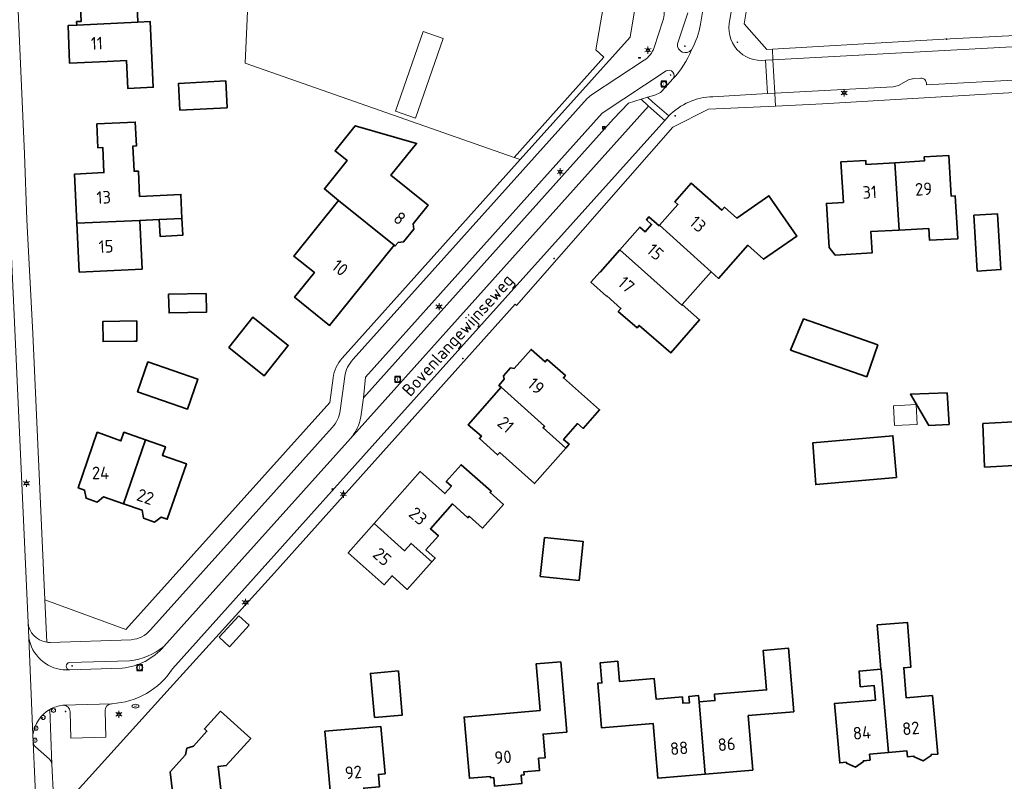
# Model space of a CAD drawing. Header units: metres. Extents: x 140853 to 145288, y 474558 to 480269.
# Tile 237 of 256: x 143678 to 143818, y 478520 to 478629. Entities that reach past the tile are written whole.
import ezdxf
from ezdxf.enums import TextEntityAlignment as Align
from ezdxf.lldxf.tags import DXFTag

# ---------------------------------------------------------------- set-up
doc = ezdxf.new("R2010")
doc.units = ezdxf.units.M
doc.header["$MEASUREMENT"] = 0
for name, color, linetype, lineweight in [('B-WE-GR-BEPLANTING_CULTUUR_HEESTERS-G', 90, 'Continuous', 18), ('B-WE-IE-MEUBILAIR_WEGMEUBILAIR-S', 7, 'Continuous', 18), ('B-WE-IE-TERREINAFSCHEIDING_KUNSTMATIG_HEKWERK-G', 20, 'IE-TERREINAFSCHEIDING-KUNSTMATIG', 18), ('B-WE-KL-DATA_CAI-S', 90, 'KL-CAI-N', 18), ('B-WE-KL-ET_LS_OV_LICHTMAST-S', 190, 'Continuous', 18), ('B-WE-KL-WATER_BRANDLEIDING_PUT-S', 150, 'Continuous', 18), ('B-WE-KL-WATER_PUT-S', 170, 'Continuous', 18), ('B-WE-OG-BEBOUWING-G', 7, 'Continuous', 35), ('B-WE-OG-BEBOUWING_BIJGEBOUW-G', 7, 'Continuous', 18), ('B-WE-OG-BEBOUWING_HUISNUMMER-T18', 10, 'Continuous', 18), ('B-WE-OG-BEBOUWING_STRAATNAAM-T18', 10, 'Continuous', 18), ('B-WE-OG-TERREIN_ERF-G', 7, 'Continuous', 18), ('B-WE-RI-GWA_RIOOLPUT-S', 30, 'Continuous', 18), ('B-WE-VH-VERHARDING_BETONSTRAATSTEEN-G', 252, 'Continuous', 18), ('B-WE-VH-VERHARDING_TEGEL-G', 252, 'Continuous', 18), ('B-WE-VW-AFSLUITPAAL-S', 7, 'Continuous', 18), ('X-XX-XX-ALGEMEEN-S', 7, 'Continuous', 18)]:
    doc.layers.add(name, color=color, linetype=linetype, lineweight=lineweight)
doc.styles.add('NLCS-ISO', font='txt')
doc.styles.get("Standard").update_dxf_attribs({"font": 'arial.ttf'})
doc.linetypes.add('IE-TERREINAFSCHEIDING-KUNSTMATIG', pattern='A,4,[82,NLCS.shx,S=0.75,R=90,X=0,Y=0],4,-2', length=10)
tags = doc.linetypes.add('KL-CAI-N', pattern='A,4,-1,[101,NLCS.shx,S=0.5,R=0,X=0,Y=0],-1,4,-1,["C",Standard,S=1,R=0,X=-0.25,Y=-0.5],-1.5', length=12.5).pattern_tags.tags
tags[18] = DXFTag(74, 10)

# ---------------------------------------------------------------- blocks, each defined once
blk = doc.blocks.new('SIE-WEG_AFVALBAK_TYPE_01')
for radius in [0.25, 0.156]:
    blk.add_circle((0, 0), radius)
blk = doc.blocks.new('SKL-DATA_TERREINKAST-SO')
for q in [(-0.2, 0.2), (0.2, 0.2)]:
    blk.add_line((0, -0.21), q)
at = {"flags": 128}
blk.add_lwpolyline([(0.63, 0.35), (-0.63, 0.35), (-0.63, -0.35), (0.63, -0.35)], close=True, dxfattribs=at)
at = {"style": 'NLCS-ISO'}
blk.add_attdef('TYPE', text='', height=0.35, dxfattribs=at).set_placement((-0.03, 0.69), align=Align.MIDDLE_CENTER)
blk = doc.blocks.new('B-SIE-WEG_LICHTMAST-SO')
at = {"ltscale": 0.1}
for p, q in [((-1.1, 0.63), (-2.19, 1.27)), ((0, 1.27), (0, 2.53)), ((1.1, 0.63), (2.19, 1.27)), ((-1.1, -0.63), (-2.19, -1.27)), ((0, -1.27), (0, -2.53)), ((1.1, -0.63), (2.19, -1.27))]:
    blk.add_line(p, q, dxfattribs=at)
at = {"flags": 128}
for points in [[(-1.16, 0.5), (1.16, 0.5)], [(-1.16, -0.5), (1.16, -0.5)]]:
    blk.add_lwpolyline(points, dxfattribs=at)
at = {"ltscale": 0.1}
blk.add_circle((0, 0), 1.27, dxfattribs=at)
at = {"style": 'NLCS-ISO'}
blk.add_attdef('TYPE', text='', height=1.8, dxfattribs=at).set_placement((0, 2.53), align=Align.BOTTOM_CENTER)
blk = doc.blocks.new('B-SIE-WEG_VERKEERSBORD_PAAL-SO')
blk.add_lwpolyline([(-1, -1), (1, -1), (1, 1), (-1, 1)], close=True)
at = {"flags": 128}
blk.add_lwpolyline([(-1, 1), (0, -1), (1, 1)], close=True, dxfattribs=at)
for radius in [1, 0.171]:
    blk.add_circle((0, 0), radius)
at = {"lineweight": 30, "flags": 104}
blk.add_attdef('bordgegevens', text='', height=1.8, dxfattribs=at).set_placement((2.21, 3.21), align=Align.TOP_LEFT)
blk = doc.blocks.new('SVW-AFSLUITPAAL-SO')
at = {"lineweight": 18}
blk.add_circle((0, 0), 1.5, dxfattribs=at)
at = {"lineweight": 18, "style": 'NLCS-ISO'}
blk.add_text('af', height=1.8, dxfattribs=at).set_placement((0, 0), align=Align.MIDDLE_CENTER)
blk = doc.blocks.new('SRI-PUT_INSPECTIE-SO')
at = {"lineweight": -3, "flags": 128}
blk.add_lwpolyline([(-2, -2), (2, -2), (2, 2), (-2, 2)], close=True, dxfattribs=at)
at = {"lineweight": -3, "ltscale": 1.5}
blk.add_circle((0, 0), 2, dxfattribs=at)
at = {"ltscale": 0.1, "style": 'NLCS-ISO'}
blk.add_text('I', height=2.5, dxfattribs=at).set_placement((0, -0.01), align=Align.MIDDLE_CENTER)
blk = doc.blocks.new('SKL-WATERLEIDINGPUT-SO')
at = {"color": 0, "linetype": 'ByBlock', "lineweight": 18}
blk.add_ellipse((0, 0), major_axis=(2.5, 0), ratio=0.54, dxfattribs=at)
at = {"color": 0, "linetype": 'ByBlock', "lineweight": 18, "style": 'NLCS-ISO'}
blk.add_text('wl', height=1.8, dxfattribs=at).set_placement((0, 0), align=Align.MIDDLE_CENTER)
blk = doc.blocks.new('SIE-WEG_STRAATPOT_BRANDKRAAN-SO')
blk.add_ellipse((0, 0), major_axis=(-0.729, 0), ratio=0.685994)
at = {"style": 'NLCS-ISO'}
blk.add_text('BR', height=0.4, dxfattribs=at).set_placement((-0.3, -0.15))

msp = doc.modelspace()

# ---------------------------------------------------------------- linework, layer by layer
at = {"layer": 'B-WE-GR-BEPLANTING_CULTUUR_HEESTERS-G', "ltscale": 0.2, "flags": 128}
msp.add_lwpolyline([(143749.253, 478608.699), (143764.932, 478626.183), (143770.585, 478659.999), (143772.907, 478673.822), (143769.244, 478674.432), (143767.921, 478666.972), (143768.162, 478666.933), (143767.987, 478665.898), (143769.469, 478665.651), (143768.713, 478661.104), (143767.218, 478661.352), (143766.913, 478659.55), (143767.206, 478659.513), (143767.281, 478652.386), (143765.748, 478652.39), (143762.943, 478635.555), (143761.977, 478635.716), (143760.044, 478624.384), (143761.202, 478623.338), (143748.351, 478609.015), (143749.253, 478608.699)], close=True, dxfattribs=at)
at = {"layer": 'B-WE-IE-TERREINAFSCHEIDING_KUNSTMATIG_HEKWERK-G', "ltscale": 0.2, "flags": 128}
for points in [[(143761.977, 478635.716), (143760.044, 478624.384), (143761.202, 478623.338), (143748.351, 478609.015)], [(143748.351, 478609.015), (143709.908, 478622.47)]]:
    msp.add_lwpolyline(points, dxfattribs=at)
at = {"layer": 'B-WE-OG-BEBOUWING-G', "ltscale": 0.2, "flags": 128}
for points in [[(143694.578, 478628.33), (143694.198, 478637.889), (143686.112, 478637.511), (143686.494, 478628.449), (143685.834, 478628.421), (143685.856, 478627.912), (143694.578, 478628.33)], [(143694.578, 478628.33), (143685.856, 478627.912), (143684.607, 478627.859), (143684.834, 478622.471), (143690.218, 478622.722), (143692.945, 478622.849), (143693.13, 478618.873), (143696.792, 478619.043), (143696.356, 478628.413), (143694.578, 478628.33)], [(143707.356, 478616.124), (143707.157, 478619.943), (143700.396, 478619.591), (143700.595, 478615.772), (143707.356, 478616.124)], [(143685.879, 478599.606), (143694.868, 478600.016), (143697.625, 478600.142), (143700.887, 478600.291), (143700.73, 478603.732), (143694.827, 478603.456), (143694.658, 478607.062), (143694.049, 478607.034), (143693.88, 478610.64), (143694.379, 478610.664), (143694.219, 478614.07), (143688.725, 478613.812), (143688.885, 478610.406), (143689.574, 478610.438), (143689.743, 478606.842), (143685.548, 478606.645), (143685.879, 478599.606)], [(143723.26, 478602.887), (143731.218, 478596.492), (143731.374, 478596.366), (143731.779, 478596.867), (143732.566, 478596.951), (143734.018, 478598.748), (143733.934, 478599.535), (143736.077, 478602.188), (143730.756, 478606.486), (143734.417, 478611.017), (143725.662, 478613.532), (143722.779, 478609.948), (143724.501, 478608.562), (143721.242, 478604.511), (143723.26, 478602.887)], [(143803.402, 478598.64), (143807.653, 478598.859), (143807.74, 478597.186), (143811.804, 478597.396), (143811.414, 478603.512), (143810.851, 478603.48), (143810.489, 478609.297), (143806.985, 478609.089), (143807.019, 478608.52), (143802.787, 478608.268), (143803.402, 478598.64)], [(143802.787, 478608.268), (143798.654, 478608.022), (143798.62, 478608.591), (143795.086, 478608.381), (143795.43, 478602.601), (143793.014, 478602.458), (143793.388, 478596.169), (143794.235, 478595.067), (143799.526, 478595.382), (143799.344, 478598.431), (143803.402, 478598.64), (143802.787, 478608.268)], [(143769.152, 478599.338), (143776.542, 478592.671), (143777.587, 478591.744), (143781.77, 478596.46), (143784.014, 478594.469), (143788.786, 478597.784), (143784.786, 478603.541), (143780.181, 478600.341), (143778.424, 478601.902), (143778.046, 478601.475), (143773.694, 478605.329), (143771.338, 478602.677), (143771.78, 478602.307), (143769.152, 478599.338)], [(143723.26, 478602.887), (143716.861, 478594.931), (143719.814, 478592.556), (143716.987, 478589.042), (143721.99, 478585.018), (143731.218, 478596.492), (143723.26, 478602.887)], [(143814.055, 478600.754), (143814.562, 478592.79), (143817.956, 478593.006), (143817.448, 478600.97), (143814.055, 478600.754)], [(143694.868, 478600.016), (143685.879, 478599.606), (143686.206, 478592.636), (143695.186, 478593.058), (143694.868, 478600.016)], [(143697.625, 478600.142), (143697.751, 478597.725), (143700.997, 478597.898), (143700.887, 478600.291), (143697.625, 478600.142)], [(143772.407, 478588.009), (143776.542, 478592.671), (143769.152, 478599.338), (143769.076, 478599.252), (143767.638, 478600.524), (143767.274, 478600.112), (143768.023, 478599.45), (143767.094, 478598.401), (143766.345, 478599.064), (143763.467, 478595.813), (143772.339, 478587.932), (143772.407, 478588.009)], [(143763.467, 478595.813), (143760.668, 478592.65), (143760.646, 478592.67), (143759.34, 478591.195), (143761.592, 478589.201), (143761.619, 478589.231), (143763.64, 478587.441), (143763.262, 478587.014), (143765.955, 478584.696), (143766.229, 478585.014), (143770.756, 478581.089), (143774.864, 478585.826), (143772.407, 478588.009), (143772.339, 478587.932), (143763.467, 478595.813)], [(143704.343, 478589.6), (143698.982, 478589.478), (143699.061, 478586.795), (143704.404, 478586.917), (143704.343, 478589.6)], [(143694.125, 478582.768), (143694.425, 478582.771), (143694.419, 478585.661), (143689.59, 478585.601), (143689.626, 478582.711), (143694.125, 478582.768)], [(143707.571, 478581.879), (143712.641, 478577.821), (143716.074, 478582.127), (143711.004, 478586.185), (143707.571, 478581.879)], [(143800.353, 478582.232), (143789.738, 478585.948), (143787.88, 478581.504), (143798.764, 478577.693), (143800.353, 478582.232)], [(143746.527, 478576.175), (143746.536, 478576.185), (143752.72, 478570.616), (143752.508, 478570.38), (143755.748, 478567.485), (143756.23, 478568.033), (143755.434, 478568.733), (143757.429, 478571.001), (143758.225, 478570.3), (143760.577, 478572.973), (143755.412, 478577.518), (143755.703, 478577.849), (143753.105, 478580.134), (143752.815, 478579.804), (143750.78, 478581.594), (143748.369, 478578.854), (143747.843, 478578.937), (143746.848, 478577.824), (143746.964, 478577.361), (143746.198, 478576.452), (143746.527, 478576.175)], [(143701.673, 478573.06), (143703.151, 478577.353), (143696.021, 478579.808), (143694.545, 478575.514), (143701.673, 478573.06)], [(143746.527, 478576.175), (143741.812, 478570.838), (143743.687, 478569.175), (143743.395, 478568.845), (143746.014, 478566.523), (143746.306, 478566.852), (143751.296, 478562.426), (143755.748, 478567.485), (143752.508, 478570.38), (143752.72, 478570.616), (143746.536, 478576.185), (143746.527, 478576.175)], [(143810.27, 478575.371), (143805.005, 478575.188), (143807.65, 478570.711), (143810.532, 478570.879), (143810.27, 478575.371)], [(143818.906, 478571.176), (143815.377, 478570.992), (143815.621, 478564.789), (143825.811, 478565.32), (143825.488, 478571.518), (143818.906, 478571.176)], [(143695.702, 478568.671), (143692.585, 478569.75), (143692.156, 478568.513), (143688.788, 478569.76), (143686.073, 478561.804), (143686.982, 478561.494), (143687.177, 478560.322), (143688.767, 478559.775), (143689.678, 478560.525), (143692.528, 478559.534), (143695.702, 478568.671)], [(143692.528, 478559.534), (143695.184, 478558.611), (143695.396, 478557.471), (143696.987, 478556.919), (143697.903, 478557.634), (143698.782, 478557.33), (143701.53, 478565.267), (143698.1, 478566.455), (143698.528, 478567.693), (143695.702, 478568.671), (143692.528, 478559.534)], [(143803.03, 478563.286), (143802.508, 478569.265), (143791.067, 478568.265), (143791.469, 478562.276), (143803.03, 478563.286)], [(143728.359, 478556.715), (143732.716, 478552.832), (143733.645, 478553.874), (143736.604, 478551.236), (143737.083, 478551.774), (143735.749, 478552.952), (143737.536, 478554.976), (143736.412, 478555.969), (143739.542, 478559.514), (143741.769, 478557.549), (143741.954, 478557.758), (143743.858, 478556.078), (143746.835, 478559.452), (143744.931, 478561.132), (143745.097, 478561.32), (143740.795, 478565.118), (143738.664, 478562.705), (143739.406, 478562.049), (143738.48, 478561), (143734.919, 478564.144), (143728.359, 478556.715)], [(143728.359, 478556.715), (143724.662, 478552.528), (143729.791, 478547.978), (143730.919, 478549.25), (143733.102, 478547.303), (143736.604, 478551.236), (143733.645, 478553.874), (143732.716, 478552.832), (143728.359, 478556.715)], [(143752.694, 478554.724), (143752.105, 478549.169), (143757.66, 478548.579), (143758.249, 478554.134), (143752.694, 478554.724)], [(143801.884, 478524.008), (143804.499, 478524.245), (143804.576, 478523.398), (143805.522, 478523.484), (143805.532, 478523.374), (143806.813, 478522.81), (143807.972, 478523.595), (143807.962, 478523.705), (143808.908, 478523.79), (143808.153, 478532.136), (143804.395, 478531.831), (143804.047, 478536.117), (143805.094, 478536.202), (143804.576, 478542.581), (143800.26, 478542.231), (143800.773, 478535.901), (143800.849, 478535.908), (143801.884, 478524.008)], [(143774.8, 478531.239), (143775.659, 478520.914), (143782.479, 478521.484), (143781.828, 478529.277), (143788.345, 478529.821), (143787.588, 478538.89), (143783.97, 478538.588), (143784.442, 478532.947), (143776.988, 478532.325), (143777.062, 478531.428), (143774.8, 478531.239)], [(143752.807, 478523.263), (143752.514, 478526.641), (143755.901, 478526.934), (143755.032, 478536.957), (143751.495, 478536.65), (143752.07, 478530.015), (143741.212, 478529.073), (143741.98, 478520.319), (143744.98, 478520.582), (143744.998, 478520.378), (143745.445, 478520.417), (143745.549, 478519.221), (143749.464, 478519.561), (143749.36, 478520.756), (143749.789, 478520.793), (143749.751, 478521.222), (143752.013, 478521.418), (143751.86, 478523.181), (143752.807, 478523.263)], [(143774.8, 478531.239), (143774.725, 478532.136), (143773.36, 478532.022), (143773.435, 478531.125), (143772.489, 478531.046), (143772.414, 478531.943), (143768.647, 478531.628), (143768.401, 478534.568), (143763.418, 478534.151), (143763.177, 478537.041), (143760.686, 478536.833), (143760.927, 478533.943), (143760.329, 478533.893), (143760.861, 478527.526), (143768.255, 478528.143), (143768.906, 478520.35), (143775.659, 478520.914), (143774.8, 478531.239)], [(143728.391, 478529.003), (143732.379, 478529.358), (143731.818, 478535.659), (143727.828, 478535.304), (143728.391, 478529.003)], [(143800.773, 478535.901), (143797.664, 478535.649), (143797.847, 478533.396), (143799.84, 478533.558), (143800.009, 478531.475), (143794.148, 478530.999), (143794.916, 478522.524), (143795.862, 478522.609), (143795.872, 478522.5), (143797.153, 478521.935), (143798.312, 478522.721), (143798.302, 478522.83), (143799.248, 478522.916), (143799.171, 478523.762), (143801.884, 478524.008), (143800.849, 478535.908), (143800.773, 478535.901)], [(143722.56, 478518.107), (143722.666, 478516.912), (143726.581, 478517.26), (143726.474, 478518.456), (143726.903, 478518.494), (143726.865, 478518.922), (143729.126, 478519.123), (143728.969, 478520.886), (143729.915, 478520.971), (143729.312, 478527.744), (143721.333, 478527.033), (143722.132, 478518.069), (143722.56, 478518.107)]]:
    msp.add_lwpolyline(points, close=True, dxfattribs=at)
msp.add_lwpolyline([(143706.39, 478529.916), (143704.093, 478527.382), (143704.464, 478527.047), (143702.523, 478524.905), (143701.589, 478524.619), (143701.388, 478523.653), (143699.213, 478521.254), (143699.591, 478518.022), (143699.591, 478518.022, 1.000251), (143700.104, 478513.632), (143700.104, 478513.632), (143708.139, 478514.571), (143707.829, 478517.223), (143706.637, 478517.084), (143706.062, 478522.01), (143707.23, 478522.146), (143710.717, 478525.994), (143706.39, 478529.916)], format="xyb", close=True, dxfattribs=at)
at = {"layer": 'B-WE-OG-BEBOUWING_BIJGEBOUW-G', "ltscale": 0.2, "flags": 128}
for points in [[(143731.424, 478615.643), (143734.267, 478614.643), (143738.208, 478625.989), (143735.365, 478626.989), (143731.424, 478615.643)], [(143802.594, 478573.549), (143802.74, 478570.742), (143805.978, 478570.879), (143805.831, 478573.717), (143802.594, 478573.549)], [(143710.486, 478542.175), (143709.008, 478543.523), (143706.225, 478540.471), (143707.703, 478539.124), (143710.486, 478542.175)]]:
    msp.add_lwpolyline(points, close=True, dxfattribs=at)
at = {"layer": 'B-WE-OG-TERREIN_ERF-G', "ltscale": 0.2, "flags": 128}
for points in [[(143819.204, 478714.384), (143799.832, 478718.194), (143795.969, 478715.717), (143792.246, 478693.495), (143791.484, 478689.059), (143791.577, 478689.038), (143790.327, 478682.191), (143783.632, 478642.437), (143781.267, 478628.084), (143784.486, 478624.456), (143785.275, 478624.501), (143809.776, 478625.904), (143843.164, 478627.62)], [(143712.947, 478689.028), (143709.908, 478622.47), (143748.351, 478609.015), (143761.202, 478623.338), (143760.044, 478624.384), (143761.977, 478635.716)], [(143820.714, 478618.318), (143792.429, 478616.661), (143785.735, 478616.347), (143776.165, 478615.897), (143771.05, 478613.361), (143748.702, 478587.863), (143748.511, 478588.032), (143748.511, 478588.032), (143714.111, 478549.688), (143699.181, 478533.23), (143682.716, 478515.027)], [(143699.591, 478518.022), (143699.213, 478521.254), (143701.388, 478523.653), (143701.589, 478524.619), (143702.523, 478524.905), (143704.464, 478527.047), (143704.093, 478527.382), (143706.39, 478529.916), (143710.717, 478525.994), (143707.23, 478522.146), (143706.062, 478522.01), (143706.637, 478517.084), (143707.829, 478517.223), (143708.139, 478514.571), (143700.104, 478513.632)]]:
    msp.add_lwpolyline(points, dxfattribs=at)
msp.add_lwpolyline([(143676.903, 478642.875), (143678.385, 478609.531), (143678.737, 478600.124), (143679.552, 478583.885), (143681.271, 478545.832), (143692.886, 478541.593), (143722.005, 478574.002), (143722.484, 478577.55), (143722.484, 478577.55, -0.1418976), (143723.802, 478580.344), (143723.802, 478580.344), (143749.253, 478608.699), (143749.253, 478608.699), (143748.351, 478609.015), (143709.908, 478622.47), (143712.947, 478689.028)], format="xyb", dxfattribs=at)
for points in [[(143685.856, 478627.912), (143685.834, 478628.421), (143686.494, 478628.449), (143686.112, 478637.511), (143694.198, 478637.889), (143694.578, 478628.33), (143696.356, 478628.413), (143696.792, 478619.043), (143693.13, 478618.873), (143692.945, 478622.849), (143690.218, 478622.722), (143684.834, 478622.471), (143684.607, 478627.859), (143685.856, 478627.912)], [(143707.356, 478616.124), (143700.595, 478615.772), (143700.396, 478619.591), (143707.157, 478619.943), (143707.356, 478616.124)], [(143697.625, 478600.142), (143694.868, 478600.016), (143695.186, 478593.058), (143686.206, 478592.636), (143685.879, 478599.606), (143685.548, 478606.645), (143689.743, 478606.842), (143689.574, 478610.438), (143688.885, 478610.406), (143688.725, 478613.812), (143694.219, 478614.07), (143694.379, 478610.664), (143693.88, 478610.64), (143694.049, 478607.034), (143694.658, 478607.062), (143694.827, 478603.456), (143700.73, 478603.732), (143700.887, 478600.291), (143700.997, 478597.898), (143697.751, 478597.725), (143697.625, 478600.142)], [(143731.218, 478596.492), (143721.99, 478585.018), (143716.987, 478589.042), (143719.814, 478592.556), (143716.861, 478594.931), (143723.26, 478602.887), (143721.242, 478604.511), (143724.501, 478608.562), (143722.779, 478609.948), (143725.662, 478613.532), (143734.417, 478611.017), (143730.756, 478606.486), (143736.077, 478602.188), (143733.934, 478599.535), (143734.018, 478598.748), (143732.566, 478596.951), (143731.779, 478596.867), (143731.374, 478596.366), (143731.218, 478596.492)], [(143802.787, 478608.268), (143807.019, 478608.52), (143806.985, 478609.089), (143810.489, 478609.297), (143810.851, 478603.48), (143811.414, 478603.512), (143811.804, 478597.396), (143807.74, 478597.186), (143807.653, 478598.859), (143803.402, 478598.64), (143799.344, 478598.431), (143799.526, 478595.382), (143794.235, 478595.067), (143793.388, 478596.169), (143793.014, 478602.458), (143795.43, 478602.601), (143795.086, 478608.381), (143798.62, 478608.591), (143798.654, 478608.022), (143802.787, 478608.268)], [(143776.542, 478592.671), (143772.407, 478588.009), (143774.864, 478585.826), (143770.756, 478581.089), (143766.229, 478585.014), (143765.955, 478584.696), (143763.262, 478587.014), (143763.64, 478587.441), (143761.619, 478589.231), (143761.592, 478589.201), (143759.34, 478591.195), (143760.646, 478592.67), (143760.668, 478592.65), (143763.467, 478595.813), (143766.345, 478599.064), (143767.094, 478598.401), (143768.023, 478599.45), (143767.274, 478600.112), (143767.638, 478600.524), (143769.076, 478599.252), (143769.152, 478599.338), (143771.78, 478602.307), (143771.338, 478602.677), (143773.694, 478605.329), (143778.046, 478601.475), (143778.424, 478601.902), (143780.181, 478600.341), (143784.786, 478603.541), (143788.786, 478597.784), (143784.014, 478594.469), (143781.77, 478596.46), (143777.587, 478591.744), (143776.542, 478592.671)], [(143814.055, 478600.754), (143817.448, 478600.97), (143817.956, 478593.006), (143814.562, 478592.79), (143814.055, 478600.754)], [(143704.343, 478589.6), (143704.404, 478586.917), (143699.061, 478586.795), (143698.982, 478589.478), (143704.343, 478589.6)], [(143694.125, 478582.768), (143689.626, 478582.711), (143689.59, 478585.601), (143694.419, 478585.661), (143694.425, 478582.771), (143694.125, 478582.768)], [(143707.571, 478581.879), (143711.004, 478586.185), (143716.074, 478582.127), (143712.641, 478577.821), (143707.571, 478581.879)], [(143800.353, 478582.232), (143798.764, 478577.693), (143787.88, 478581.504), (143789.738, 478585.948), (143800.353, 478582.232)], [(143755.748, 478567.485), (143751.296, 478562.426), (143746.306, 478566.852), (143746.014, 478566.523), (143743.395, 478568.845), (143743.687, 478569.175), (143741.812, 478570.838), (143746.527, 478576.175), (143746.198, 478576.452), (143746.964, 478577.361), (143746.848, 478577.824), (143747.843, 478578.937), (143748.369, 478578.854), (143750.78, 478581.594), (143752.815, 478579.804), (143753.105, 478580.134), (143755.703, 478577.849), (143755.412, 478577.518), (143760.577, 478572.973), (143758.225, 478570.3), (143757.429, 478571.001), (143755.434, 478568.733), (143756.23, 478568.033), (143755.748, 478567.485)], [(143701.673, 478573.06), (143694.545, 478575.514), (143696.021, 478579.808), (143703.151, 478577.353), (143701.673, 478573.06)], [(143810.27, 478575.371), (143810.532, 478570.879), (143807.65, 478570.711), (143805.005, 478575.188), (143810.27, 478575.371)], [(143825.488, 478571.518), (143825.811, 478565.32), (143815.621, 478564.789), (143815.377, 478570.992), (143818.906, 478571.176), (143825.488, 478571.518)], [(143692.528, 478559.534), (143689.678, 478560.525), (143688.767, 478559.775), (143687.177, 478560.322), (143686.982, 478561.494), (143686.073, 478561.804), (143688.788, 478569.76), (143692.156, 478568.513), (143692.585, 478569.75), (143695.702, 478568.671), (143698.528, 478567.693), (143698.1, 478566.455), (143701.53, 478565.267), (143698.782, 478557.33), (143697.903, 478557.634), (143696.987, 478556.919), (143695.396, 478557.471), (143695.184, 478558.611), (143692.528, 478559.534)], [(143803.03, 478563.286), (143791.469, 478562.276), (143791.067, 478568.265), (143802.508, 478569.265), (143803.03, 478563.286)], [(143736.604, 478551.236), (143733.102, 478547.303), (143730.919, 478549.25), (143729.791, 478547.978), (143724.662, 478552.528), (143728.359, 478556.715), (143734.919, 478564.144), (143738.48, 478561), (143739.406, 478562.049), (143738.664, 478562.705), (143740.795, 478565.118), (143745.097, 478561.32), (143744.931, 478561.132), (143746.835, 478559.452), (143743.858, 478556.078), (143741.954, 478557.758), (143741.769, 478557.549), (143739.542, 478559.514), (143736.412, 478555.969), (143737.536, 478554.976), (143735.749, 478552.952), (143737.083, 478551.774), (143736.604, 478551.236)], [(143752.694, 478554.724), (143758.249, 478554.134), (143757.66, 478548.579), (143752.105, 478549.169), (143752.694, 478554.724)], [(143800.773, 478535.901), (143800.26, 478542.231), (143804.576, 478542.581), (143805.094, 478536.202), (143804.047, 478536.117), (143804.395, 478531.831), (143808.153, 478532.136), (143808.908, 478523.79), (143807.962, 478523.705), (143807.972, 478523.595), (143806.813, 478522.81), (143805.532, 478523.374), (143805.522, 478523.484), (143804.576, 478523.398), (143804.499, 478524.245), (143801.884, 478524.008), (143799.171, 478523.762), (143799.248, 478522.916), (143798.302, 478522.83), (143798.312, 478522.721), (143797.153, 478521.935), (143795.872, 478522.5), (143795.862, 478522.609), (143794.916, 478522.524), (143794.148, 478530.999), (143800.009, 478531.475), (143799.84, 478533.558), (143797.847, 478533.396), (143797.664, 478535.649), (143800.773, 478535.901)], [(143775.659, 478520.914), (143768.906, 478520.35), (143768.255, 478528.143), (143760.861, 478527.526), (143760.329, 478533.893), (143760.927, 478533.943), (143760.686, 478536.833), (143763.177, 478537.041), (143763.418, 478534.151), (143768.401, 478534.568), (143768.647, 478531.628), (143772.414, 478531.943), (143772.489, 478531.046), (143773.435, 478531.125), (143773.36, 478532.022), (143774.725, 478532.136), (143774.8, 478531.239), (143777.062, 478531.428), (143776.988, 478532.325), (143784.442, 478532.947), (143783.97, 478538.588), (143787.588, 478538.89), (143788.345, 478529.821), (143781.828, 478529.277), (143782.479, 478521.484), (143775.659, 478520.914)], [(143752.807, 478523.263), (143751.86, 478523.181), (143752.013, 478521.418), (143749.751, 478521.222), (143749.789, 478520.793), (143749.36, 478520.756), (143749.464, 478519.561), (143745.549, 478519.221), (143745.445, 478520.417), (143744.998, 478520.378), (143744.98, 478520.582), (143741.98, 478520.319), (143741.212, 478529.073), (143752.07, 478530.015), (143751.495, 478536.65), (143755.032, 478536.957), (143755.901, 478526.934), (143752.514, 478526.641), (143752.807, 478523.263)], [(143728.391, 478529.003), (143727.828, 478535.304), (143731.818, 478535.659), (143732.379, 478529.358), (143728.391, 478529.003)], [(143722.56, 478518.107), (143722.132, 478518.069), (143721.333, 478527.033), (143729.312, 478527.744), (143729.915, 478520.971), (143728.969, 478520.886), (143729.126, 478519.123), (143726.865, 478518.922), (143726.903, 478518.494), (143726.474, 478518.456), (143726.581, 478517.26), (143722.666, 478516.912), (143722.56, 478518.107)]]:
    msp.add_lwpolyline(points, close=True, dxfattribs=at)
at = {"layer": 'B-WE-VH-VERHARDING_BETONSTRAATSTEEN-G', "ltscale": 0.2, "flags": 128}
for points in [[(143770.585, 478659.999), (143764.932, 478626.183), (143749.253, 478608.699), (143723.802, 478580.344), (143723.802, 478580.344, 0.1418976), (143722.484, 478577.55), (143722.484, 478577.55), (143722.005, 478574.002), (143692.886, 478541.593), (143681.271, 478545.832), (143681.552, 478539.769), (143681.552, 478539.769, 0.0400984), (143682.052, 478539.741), (143682.052, 478539.741), (143693.651, 478540.125), (143693.651, 478540.125, 0.1998271), (143696.4, 478541.518), (143696.4, 478541.518), (143722.378, 478570.447), (143722.378, 478570.447, 0.1576008), (143723.491, 478572.876), (143723.491, 478572.876), (143724.155, 478577.7), (143724.155, 478577.7, -0.1478309), (143725.353, 478580.189), (143725.353, 478580.189), (143758.809, 478617.437), (143759.411, 478617.942), (143766.938, 478622.902), (143766.938, 478622.902, 0.1650588), (143768.382, 478624.73), (143768.382, 478624.73), (143769.645, 478628.513), (143769.645, 478628.513, 0.145711), (143769.67, 478630.867)], [(143675.682, 478613.667), (143678.885, 478542.599), (143678.885, 478542.599, 0.3523717), (143681.552, 478539.769), (143681.552, 478539.769), (143681.271, 478545.832), (143679.552, 478583.885), (143678.737, 478600.124), (143678.385, 478609.531), (143676.903, 478642.875)], [(143773.205, 478629.694), (143771.707, 478625.25), (143771.707, 478625.25, 0.7363435), (143773.724, 478624.391), (143773.724, 478624.391, 0.0910281), (143774.988, 478628.038), (143774.988, 478628.038), (143775.642, 478631.834)], [(143854.619, 478626.705), (143785.364, 478622.947), (143785.649, 478618.185), (143802.561, 478619.114), (143802.561, 478619.114, 0.0926627), (143803.317, 478619.306), (143803.317, 478619.306), (143804.752, 478620.089), (143804.752, 478620.089, -0.0942695), (143805.505, 478620.27), (143805.505, 478620.27), (143806.51, 478620.33), (143806.51, 478620.33, -0.4313673), (143807.302, 478619.613), (143807.302, 478619.613), (143807.304, 478619.368), (143824.105, 478620.29)], [(143824.105, 478620.29), (143807.304, 478619.368), (143807.302, 478619.613), (143807.302, 478619.613, 0.4313673), (143806.51, 478620.33), (143806.51, 478620.33), (143805.505, 478620.27), (143805.505, 478620.27, 0.0942695), (143804.752, 478620.089), (143804.752, 478620.089), (143803.317, 478619.306), (143803.317, 478619.306, -0.0926627), (143802.561, 478619.114), (143802.561, 478619.114), (143785.649, 478618.185), (143785.735, 478616.347), (143792.429, 478616.661), (143820.714, 478618.318)]]:
    msp.add_lwpolyline(points, format="xyb", dxfattribs=at)
for points in [[(143773.724, 478624.391, -0.0971615), (143771.065, 478620.225), (143771.065, 478620.225), (143769.5, 478618.472), (143769.5, 478618.472, -0.0845348), (143768.497, 478617.935), (143768.497, 478617.935), (143767.428, 478617.613), (143768.156, 478616.968), (143770.471, 478614.938), (143770.471, 478614.938, -0.1959249), (143776.78, 478617.688), (143776.78, 478617.688), (143784.592, 478618.133), (143784.315, 478622.896), (143784.315, 478622.896, -0.5319328), (143779.215, 478628.709), (143779.215, 478628.709), (143779.634, 478631.16), (143775.642, 478631.834), (143774.988, 478628.038), (143774.988, 478628.038, -0.0910281), (143773.724, 478624.391)], [(143727.132, 478577.65), (143726.82, 478574.693), (143762.594, 478614.513), (143764.693, 478616.789), (143766.515, 478617.338), (143767.428, 478617.613), (143768.497, 478617.935), (143768.497, 478617.935, 0.0845348), (143769.5, 478618.472), (143769.5, 478618.472), (143771.065, 478620.225), (143771.065, 478620.225, 0.84162), (143770.098, 478621.367), (143770.098, 478621.367), (143760.974, 478615.339), (143727.132, 478577.65)], [(143684.884, 478535.817), (143684.828, 478535.817), (143683.921, 478535.816), (143683.921, 478535.816, -0.3343847), (143678.984, 478540.401), (143678.984, 478540.401), (143679.594, 478526.539), (143679.594, 478526.539, -0.2384021), (143682.004, 478530.156), (143682.004, 478530.156, -0.101906), (143683.856, 478530.753), (143683.856, 478530.753), (143683.981, 478530.757), (143690.823, 478530.977), (143690.899, 478530.979), (143690.899, 478530.979, 0.2393553), (143699.537, 478535.979), (143699.537, 478535.979), (143728.077, 478567.752), (143769.458, 478613.837), (143769.9, 478614.307), (143767.593, 478616.334), (143725.001, 478568.865), (143709.463, 478551.592), (143698.3, 478539.162), (143698.3, 478539.162, -0.1972373), (143692.349, 478536.072), (143692.349, 478536.072), (143684.884, 478535.817)], [(143725.001, 478568.865), (143767.593, 478616.334), (143766.515, 478617.338), (143764.693, 478616.789), (143762.594, 478614.513), (143726.82, 478574.693), (143726.447, 478571.979), (143726.447, 478571.979, -0.1399566), (143725.001, 478568.865)], [(143693.385, 478537.108), (143684.826, 478536.842), (143684.826, 478536.842, 0.9502426), (143684.828, 478535.817), (143684.828, 478535.817), (143684.884, 478535.817), (143692.349, 478536.072), (143692.349, 478536.072, 0.1972373), (143698.3, 478539.162), (143698.3, 478539.162, -0.1411262), (143693.385, 478537.108)], [(143684.912, 478529.821), (143685.015, 478526.054), (143690.025, 478526.212), (143689.909, 478529.973), (143689.909, 478529.973, -0.4004162), (143690.823, 478530.977), (143690.823, 478530.977), (143683.981, 478530.757), (143683.981, 478530.757, -0.3979662), (143684.912, 478529.821)], [(143682.004, 478530.156, 0.2384021), (143679.594, 478526.539), (143679.594, 478526.539), (143679.637, 478525.527), (143679.637, 478525.527, 0.1853693), (143679.942, 478524.83), (143679.942, 478524.83), (143681.964, 478523.034), (143681.964, 478523.034, -0.1697665), (143682.303, 478522.32), (143682.303, 478522.32), (143682.004, 478530.156)], [(143679.942, 478524.83, -0.1853693), (143679.637, 478525.527), (143679.637, 478525.527), (143680.109, 478514.88), (143680.149, 478513.977), (143680.149, 478513.977, -0.1777013), (143680.385, 478514.594), (143680.385, 478514.594), (143682.257, 478516.933), (143682.257, 478516.933, 0.1939097), (143682.506, 478517.682), (143682.506, 478517.682), (143682.303, 478522.32), (143682.303, 478522.32, 0.1697665), (143681.964, 478523.034), (143681.964, 478523.034), (143679.942, 478524.83)]]:
    msp.add_lwpolyline(points, format="xyb", close=True, dxfattribs=at)
for points in [[(143843.164, 478627.62), (143809.776, 478625.904), (143785.275, 478624.501), (143785.364, 478622.947), (143854.619, 478626.705)], [(143680.109, 478514.88), (143679.637, 478525.527), (143679.594, 478526.539), (143678.984, 478540.401), (143678.885, 478542.599), (143675.682, 478613.667)]]:
    msp.add_lwpolyline(points, dxfattribs=at)
for points in [[(143784.315, 478622.896), (143784.592, 478618.133), (143785.649, 478618.185), (143785.364, 478622.947), (143784.315, 478622.896)], [(143769.9, 478614.307), (143770.471, 478614.938), (143768.156, 478616.968), (143767.428, 478617.613), (143766.515, 478617.338), (143767.593, 478616.334), (143769.9, 478614.307)]]:
    msp.add_lwpolyline(points, close=True, dxfattribs=at)
at = {"layer": 'B-WE-VH-VERHARDING_TEGEL-G', "ltscale": 0.2, "flags": 128}
for points in [[(143779.215, 478628.709, 0.5319328), (143784.315, 478622.896), (143784.315, 478622.896), (143785.364, 478622.947), (143785.275, 478624.501), (143784.486, 478624.456), (143781.267, 478628.084), (143783.632, 478642.437)], [(143769.67, 478630.867, -0.145711), (143769.645, 478628.513), (143769.645, 478628.513), (143768.382, 478624.73), (143768.382, 478624.73, -0.1650588), (143766.938, 478622.902), (143766.938, 478622.902), (143759.411, 478617.942), (143758.809, 478617.437), (143725.353, 478580.189), (143725.353, 478580.189, 0.1478309), (143724.155, 478577.7), (143724.155, 478577.7), (143723.491, 478572.876), (143723.491, 478572.876, -0.1576008), (143722.378, 478570.447), (143722.378, 478570.447), (143696.4, 478541.518), (143696.4, 478541.518, -0.1998271), (143693.651, 478540.125), (143693.651, 478540.125), (143682.052, 478539.741), (143682.052, 478539.741, -0.0400984), (143681.552, 478539.769), (143681.552, 478539.769, -0.3523717), (143678.885, 478542.599), (143678.885, 478542.599), (143678.984, 478540.401), (143678.984, 478540.401, 0.3343847), (143683.921, 478535.816), (143683.921, 478535.816), (143684.828, 478535.817), (143684.828, 478535.817, -0.9502426), (143684.826, 478536.842), (143684.826, 478536.842), (143693.385, 478537.108), (143693.385, 478537.108, 0.1411262), (143698.3, 478539.162), (143698.3, 478539.162), (143709.463, 478551.592), (143725.001, 478568.865), (143725.001, 478568.865, 0.1399566), (143726.447, 478571.979), (143726.447, 478571.979), (143726.82, 478574.693), (143727.132, 478577.65), (143760.974, 478615.339), (143770.098, 478621.367), (143770.098, 478621.367, -0.84162), (143771.065, 478620.225), (143771.065, 478620.225, 0.0971615), (143773.724, 478624.391), (143773.724, 478624.391, -0.7363435), (143771.707, 478625.25), (143771.707, 478625.25), (143773.205, 478629.694)], [(143682.716, 478515.027), (143699.181, 478533.23), (143714.111, 478549.688), (143748.511, 478588.032), (143748.702, 478587.863), (143771.05, 478613.361), (143776.165, 478615.897), (143785.735, 478616.347), (143785.649, 478618.185), (143784.592, 478618.133), (143776.78, 478617.688), (143776.78, 478617.688, 0.1959249), (143770.471, 478614.938), (143770.471, 478614.938), (143769.9, 478614.307), (143769.458, 478613.837), (143728.077, 478567.752), (143699.537, 478535.979), (143699.537, 478535.979, -0.2393553), (143690.899, 478530.979), (143690.899, 478530.979), (143690.823, 478530.977), (143690.823, 478530.977, 0.4004162), (143689.909, 478529.973), (143689.909, 478529.973), (143690.025, 478526.212), (143685.015, 478526.054), (143684.912, 478529.821), (143684.912, 478529.821, 0.3979662), (143683.981, 478530.757), (143683.981, 478530.757), (143683.856, 478530.753), (143683.856, 478530.753, 0.101906), (143682.004, 478530.156), (143682.004, 478530.156), (143682.303, 478522.32), (143682.506, 478517.682)]]:
    msp.add_lwpolyline(points, format="xyb", dxfattribs=at)

# ---------------------------------------------------------------- block references
at = {"layer": 'B-WE-IE-MEUBILAIR_WEGMEUBILAIR-S', "xscale": 0.2, "yscale": 0.2, "zscale": 0.2}
msp.add_blockref('B-SIE-WEG_VERKEERSBORD_PAAL-SO', (143761.191, 478613.237), dxfattribs=at)
at = {"layer": 'B-WE-KL-DATA_CAI-S', "xscale": 0.2, "yscale": 0.2, "zscale": 0.2}
msp.add_blockref('SKL-DATA_TERREINKAST-SO', (143766.291, 478623.246), dxfattribs=at)
at = {"layer": 'B-WE-KL-ET_LS_OV_LICHTMAST-S', "xscale": 0.2, "yscale": 0.2, "zscale": 0.2}
for p in [(143767.501, 478624.345), (143795.538, 478618.235), (143754.956, 478606.958), (143737.635, 478587.69), (143678.657, 478562.459), (143723.962, 478560.912), (143709.952, 478545.448), (143691.878, 478529.473)]:
    msp.add_blockref('B-SIE-WEG_LICHTMAST-SO', p, dxfattribs=at)
at = {"layer": 'B-WE-KL-WATER_BRANDLEIDING_PUT-S', "xscale": 0.2, "yscale": 0.2, "zscale": 0.2}
msp.add_blockref('SIE-WEG_STRAATPOT_BRANDKRAAN-SO', (143722.463, 478561.609), dxfattribs=at)
at = {"layer": 'B-WE-KL-WATER_PUT-S', "xscale": 0.2, "yscale": 0.2, "zscale": 0.2}
msp.add_blockref('SKL-WATERLEIDINGPUT-SO', (143694.248, 478530.631), dxfattribs=at)
at = {"layer": 'B-WE-RI-GWA_RIOOLPUT-S', "xscale": 0.2, "yscale": 0.2, "zscale": 0.2}
for p in [(143769.77, 478619.505), (143731.72, 478577.31), (143694.849, 478536.134)]:
    msp.add_blockref('SRI-PUT_INSPECTIE-SO', p, dxfattribs=at)
at = {"layer": 'B-WE-VW-AFSLUITPAAL-S', "xscale": 0.2, "yscale": 0.2, "zscale": 0.2}
for p in [(143681.053, 478529.012), (143682.529, 478530.036), (143680.033, 478527.483), (143679.876, 478525.76)]:
    msp.add_blockref('SVW-AFSLUITPAAL-SO', p, dxfattribs=at)
at = {"layer": 'X-XX-XX-ALGEMEEN-S', "xscale": 0.2, "yscale": 0.2, "zscale": 0.2}
for p in [(143772.767, 478624.93), (143780.274, 478625.467), (143810.159, 478625.91), (143770.739, 478620.786), (143771.389, 478614.964), (143754.073, 478594.582), (143741.03, 478580.291), (143685.185, 478536.378), (143684.263, 478529.861)]:
    msp.add_blockref('SIE-WEG_AFVALBAK_TYPE_01', p, dxfattribs=at)

# ---------------------------------------------------------------- texts
at = {"layer": 'B-WE-OG-BEBOUWING_HUISNUMMER-T18', "style": 'NLCS-ISO'}
for s, rotation, p in [('11', 2.4, (143688.717, 478625.333)), ('31', 3.4, (143799.191, 478604.047)), ('29', 3.4, (143806.893, 478604.505)), ('13', 2.7, (143689.709, 478603.313)), ('8', 321.1, (143732.008, 478600.333)), ('13', 318.5, (143774.632, 478599.493)), ('15', 2.7, (143690.038, 478596.309)), ('15', 318.5, (143768.547, 478595.517)), ('10', 321.2, (143723.487, 478593.262)), ('17', 318.5, (143764.404, 478590.836)), ('19', 318.6, (143751.5, 478576.357)), ('21', 318.5, (143747.167, 478570.858)), ('22', 340.9, (143695.662, 478560.546)), ('23', 318.6, (143734.637, 478557.782)), ('25', 318.6, (143729.509, 478551.974)), ('84', 5.2, (143798.077, 478526.826)), ('82', 5.2, (143805.074, 478527.46)), ('86', 4.8, (143778.736, 478525.185)), ('88', 4.8, (143771.95, 478524.618)), ('90', 5, (143746.78, 478523.343)), ('92', 5.1, (143725.399, 478521.171))]:
    msp.add_text(s, height=1.8, rotation=rotation, dxfattribs=at).set_placement(p, align=Align.MIDDLE_CENTER)
msp.add_text('24', height=1.8, dxfattribs=at).set_placement((143689.251, 478563.947), align=Align.MIDDLE_CENTER)
at = {"layer": 'B-WE-OG-BEBOUWING_STRAATNAAM-T18', "style": 'NLCS-ISO'}
msp.add_text('Bovenlangewijnseweg', height=1.8, rotation=48.1, dxfattribs=at).set_placement((143740.31, 478583.638), align=Align.MIDDLE_CENTER)

doc.saveas('drawing.dxf')
